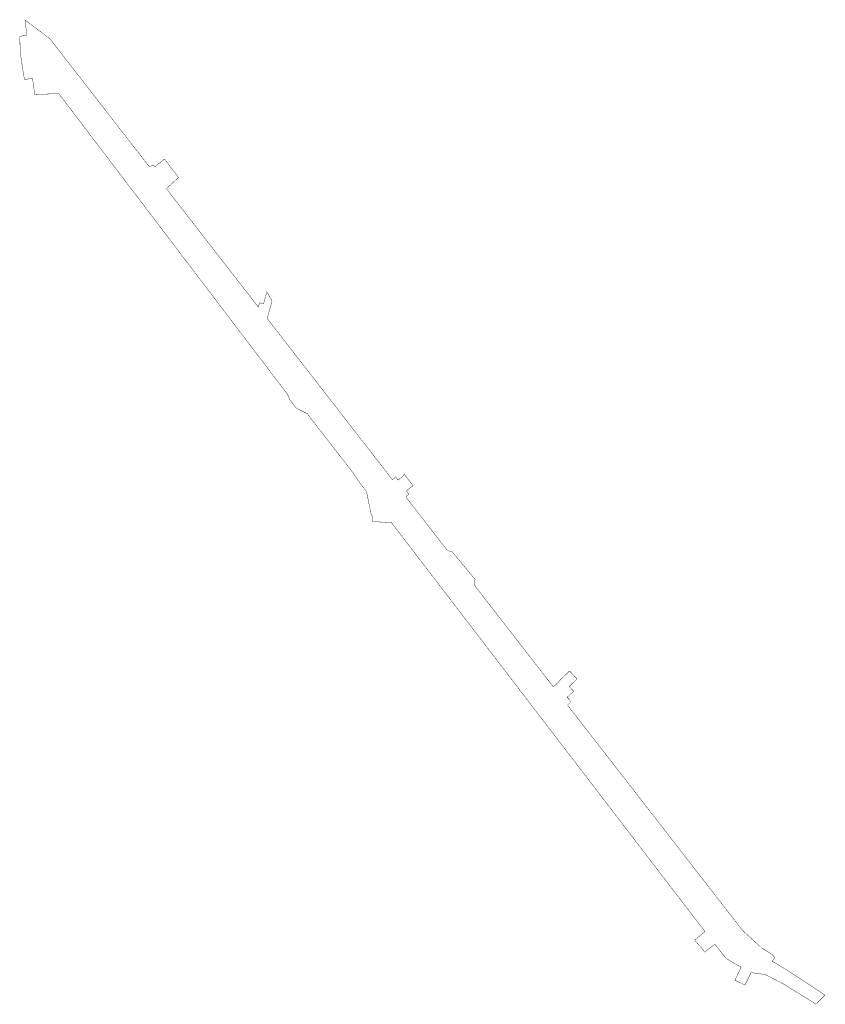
# Model space of a CAD drawing. Header units: metres. Extents: x 197050 to 197712, y 354808 to 355617.
import ezdxf

# ---------------------------------------------------------------- set-up
doc = ezdxf.new("R2010")
doc.units = ezdxf.units.M
doc.layers.add('Werkgrens', color=7, linetype='Continuous', lineweight=30)
doc.linetypes.add('FENCELINE1', pattern='A,6.35,-2.54,[133,ltypeshp.shx,S=2.54,R=0,X=-2.54,Y=0],-2.54,25.4', length=36.83)

msp = doc.modelspace()

# ---------------------------------------------------------------- linework, layer by layer
at = {"layer": 'Werkgrens', "linetype": 'FENCELINE1', "ltscale": 0.5, "const_width": 0.3, "flags": 128}
msp.add_lwpolyline([(197056.15, 355604.79), (197054.56, 355617.02), (197074.76, 355602.01), (197156.38, 355496.99, 0.390861), (197157.72, 355496.78), (197159.81, 355498.18), (197161.22, 355496.46), (197169.17, 355502.74), (197180.74, 355487.79), (197170.74, 355478.61), (197173.53, 355474.87), (197246.24, 355381.28), (197247.38, 355384.77), (197250.55, 355383.9), (197253.27, 355393.82), (197257.54, 355386.2), (197253.52, 355371.92), (197356.41, 355239.47), (197359.22, 355241.61), (197361.09, 355239.13), (197364.74, 355241.94), (197366.12, 355243.95), (197373.41, 355234.51), (197367.93, 355230.28), (197369.99, 355227.59), (197368.07, 355226.07, 0.411742), (197367.9, 355224.68), (197400.58, 355182.61, 0.235667), (197405.39, 355180.37), (197424.42, 355157.48, 0.204151), (197424.67, 355151.6), (197488.72, 355069.16), (197492.41, 355072.61), (197494.05, 355074.65), (197502.02, 355082.25), (197508.17, 355075.68), (197501.75, 355069.54), (197505.42, 355065.58), (197502.2, 355062.7), (197502.23, 355062.66), (197500.08, 355060.64), (197501.48, 355059.12), (197501.35, 355058.97), (197503.19, 355057.04), (197500.32, 355054.23), (197644.3, 354868.9), (197660.17, 354854.43), (197659.29, 354855.13), (197660.99, 354853.78), (197661.17, 354854.04), (197669.1, 354848.85), (197668.94, 354848.62), (197670.8, 354847.05), (197668.42, 354843.61), (197670.34, 354842.84), (197683.31, 354834.85), (197711.9, 354815.89), (197704.47, 354808.61), (197677.53, 354825.25), (197662.68, 354832.93), (197651.14, 354834.41), (197646.03, 354824.22), (197637.91, 354828.18), (197642.98, 354838.89), (197630.66, 354846.03), (197621.38, 354857.83), (197613.19, 354851.42), (197608.73, 354856.54), (197604.85, 354861.27), (197613.25, 354868.18), (197355.69, 355204.11), (197345.69, 355204.7), (197340.33, 355204.7), (197340.32, 355209.18), (197339.01, 355210.84), (197335.33, 355228.9), (197334.74, 355230.23), (197331.31, 355234.67), (197327.07, 355240.62), (197323.87, 355245.35), (197318.16, 355252.76), (197286.46, 355293.64), (197277.53, 355298.07), (197271.96, 355305.41), (197270.57, 355309.14), (197082.36, 355556.56), (197062.5, 355555.98), (197060.8, 355569.02), (197054.16, 355568.29), (197052.86, 355575.31), (197050.56, 355591.27), (197050.35, 355603.61)], format="xyb", close=True, dxfattribs=at)

doc.saveas('drawing.dxf')
